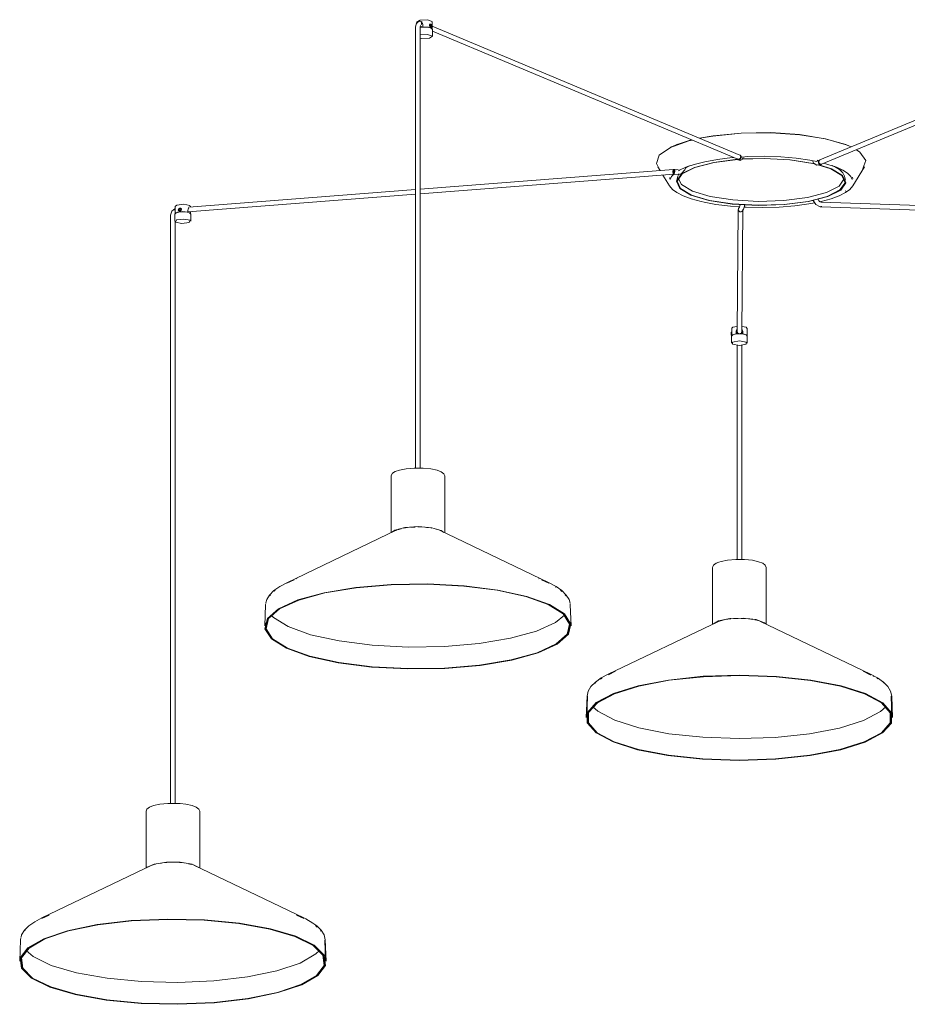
# Model space of a CAD drawing. Header units: millimetres. Extents: x 2834 to 10941, y -1029 to 7866.
# Tile 1 of 6: x 5530 to 6689, y -1015 to 271. Entities that reach past the tile are written whole.
import ezdxf

# ---------------------------------------------------------------- set-up
doc = ezdxf.new("R2010")
doc.units = ezdxf.units.MM
doc.layers.add('E-LITE-EQPM', color=7, linetype='Continuous', lineweight=20)

# ---------------------------------------------------------------- blocks, each defined once
blk = doc.blocks.new('68595-5L_ 68596-5L_ 68596-5L  KOMBO400 - 64314-44-5L SAMBA Black_ribbon beige pendant lamp ø450-5L-699388-00 Isometrico PDF')
at = {"layer": 'E-LITE-EQPM', "color": 253, "lineweight": 15, "true_color": 0xaaaaaa}
for p, q in [((2772.6, 268.3), (2776.3, 270.8)), ((2770.8, 261.7), (2770.8, 256.2)), ((2772.5, 268.6), (2772.5, 266)), ((2776, 269.2), (2775.2, 268.9)), ((2775.6, 269.2), (2776.3, 269.3)), ((2776.8, 256.2), (2776.8, 261.7)), ((2777.1, 269.2), (2779.2, 268.3)), ((2777.3, 262.6), (2779.9, 261.5)), ((2780.4, 264.3), (2780.4, 261.8)), ((2780.4, 261.8), (2781.1, 261.5)), ((2790.5, 265.5), (2788.9, 265.2)), ((2790.4, 262.5), (2789.5, 262.3)), ((2789.6, 261.2), (2791.4, 261.6)), ((2790, 264.4), (2791, 265.1)), ((2790.4, 262.5), (2790, 264.4)), ((2790.5, 263.4), (2790.1, 264.1)), ((2790.4, 262.7), (2790.5, 263.4)), ((2791.9, 263.7), (2790.5, 263.4)), ((2791, 262.3), (2790.5, 262.5)), ((2791, 265.1), (2791.9, 263.7)), ((2791.5, 262.1), (2791, 262.3)), ((2791.9, 263.7), (2791.5, 262.1)), ((3194.1, 94.5), (2792.4, 262.9)), ((2792.5, 259), (2792.5, 268.6)), ((2792.8, 249.2), (2792.8, 258.3)), ((2770.8, 256.2), (2770.8, -314.2)), ((2776.8, -314.3), (2776.8, 256.2)), ((2792.7, 256.3), (3191.7, 88.9)), ((3696.3, 253.9), (3298.5, 88)), ((3300.8, 82.4), (3695.8, 247.1)), ((3305.6, 115.8), (3332.4, 108.1)), ((3104.5, 105), (3103.7, 104.6)), ((3333.2, 107.7), (3339.4, 105)), ((3193.9, 89.5), (3194.4, 90.1)), ((3194.5, 90), (3194, 89.5)), ((3195, 94), (3194.2, 94.4)), ((3194.4, 90.1), (3194.9, 90.7)), ((3194.9, 90.7), (3194.5, 90.1)), ((3195.2, 91.5), (3194.9, 90.7)), ((3196, 92.5), (3195.5, 93.3)), ((3196.1, 92.5), (3196, 92.5)), ((3087.2, 79.2), (3090.3, 74.1)), ((3122.9, 76.2), (3123.8, 78.6)), ((3191.5, 89), (3192.2, 88.7)), ((3192.2, 88.9), (3192.7, 88.9)), ((3192.9, 88.9), (3193.5, 89)), ((3193, 89), (3193.3, 89.1)), ((3193.4, 89.1), (3193.2, 89)), ((3193.4, 88.5), (3193.2, 88.5)), ((3193.3, 89.1), (3193.9, 89.5)), ((3194, 89.5), (3193.4, 89.1)), ((3294.7, 81.1), (3299.6, 81.8)), ((3295.9, 87), (3295.3, 87.6)), ((3295.9, 87), (3296.9, 87.2)), ((3298.3, 87.9), (3296.9, 87.2)), ((3297.6, 84.2), (3297.4, 85)), ((3298.3, 87.9), (3297.6, 87.5)), ((3298, 83.6), (3297.6, 84.2)), ((3297.7, 84.2), (3298.1, 83.6)), ((3297.7, 84.2), (3298.1, 83.6)), ((3298.5, 83), (3298, 83.5)), ((3298.1, 83.6), (3298.6, 83)), ((3298.1, 83.6), (3298.6, 83)), ((3299.1, 82.6), (3298.5, 83)), ((3298.6, 83), (3299.2, 82.6)), ((3298.6, 83), (3299.2, 82.6)), ((3299.7, 82.4), (3299.1, 82.6)), ((3299.2, 82.6), (3299.8, 82.4)), ((3299.2, 82.6), (3299.8, 82.4)), ((3299.6, 81.8), (3301, 82.5)), ((3300.3, 82.3), (3299.7, 82.4)), ((3299.8, 82.4), (3300.4, 82.4)), ((3299.8, 82.4), (3300.4, 82.4)), ((3300.3, 82.2), (3301, 82.5)), ((3315, 80.5), (3314.6, 80.7)), ((3323, 77.6), (3322.3, 76.8)), ((3341.5, 54.1), (3356.7, 79.2)), ((3107.7, 75.5), (2776.7, 49.7)), ((2776.7, 43.7), (3108.2, 69.5)), ((3093.8, 68.4), (3102.5, 54.1)), ((3102.7, 65.3), (3102.3, 64)), ((3106.8, 71.7), (3106.8, 72.5)), ((3107, 71), (3106.8, 71.7)), ((3106.9, 71.7), (3107.1, 71)), ((3107.2, 70.4), (3107, 71)), ((3107.1, 71), (3107.3, 70.4)), ((3107.4, 69.9), (3107.2, 70.4)), ((3107.3, 70.4), (3107.6, 69.9)), ((3107.3, 69.6), (3109.4, 69.2)), ((3109, 75.5), (3107.9, 75.5)), ((3108, 69.5), (3109.1, 69.5)), ((3110.8, 75), (3108.7, 75.5)), ((3113.1, 66.8), (3111.7, 61.7)), ((3113.1, 66.8), (3114.6, 69.6)), ((3114.6, 69.6), (3114.8, 69.9)), ((3327.2, 75.4), (3325.7, 74.3)), ((3330.8, 66.8), (3330.6, 67.2)), ((3332.2, 61.7), (3330.8, 66.8)), ((3341.6, 64), (3341.2, 65.6)), ((2473.6, 20.1), (2770.8, 43.3)), ((2770.8, 49.3), (2474.8, 26.3)), ((3332.6, 47.7), (3332.2, 47.4)), ((2456.9, 27.5), (2456.9, 22.4)), ((2476.2, 28.6), (2476.5, 27)), ((2476.9, 26.6), (2476.9, 27.5)), ((3193.6, 25.9), (3193.1, 25.5)), ((3298.1, 27.3), (3299.5, 27)), ((3299.1, 27), (3300.2, 27)), ((3300.7, 32.9), (3299.3, 33.2)), ((3300.1, 33), (3299.7, 33)), ((3300.3, 27), (3299.7, 27)), ((3300.1, 27), (3711.8, 12.7)), ((3711.8, 18.7), (3300.3, 33)), ((3300.3, 33), (3300.3, 33)), ((3300.7, 27.5), (3300.6, 27.4)), ((2450.9, 15.9), (2450.9, 10.4)), ((2456.6, 17.2), (2456.6, 8.1)), ((2456.9, 20.6), (2456.9, 18)), ((2461.4, 23.6), (2462.8, 24.8)), ((2461.9, 22), (2461.4, 23.6)), ((2461.4, 23.6), (2462.1, 23.2)), ((2461.7, 21.7), (2463.1, 20.7)), ((2462.8, 22.1), (2461.9, 22)), ((2461.9, 22), (2462.6, 21.6)), ((2463.4, 24.4), (2462.1, 23.2)), ((2462.1, 23.2), (2462.4, 22.1)), ((2462.8, 24.8), (2464.2, 23.9)), ((2463.5, 22.2), (2462.8, 22.1)), ((2464.2, 23.9), (2463.6, 22.2)), ((2463.6, 22.2), (2464.3, 21.8)), ((2465.4, 24), (2463.9, 25)), ((2464, 21.7), (2464.2, 21.8)), ((2464.3, 21.8), (2464.4, 22.1)), ((2472.5, 19.8), (2473.6, 20)), ((2473.6, 20), (2473.6, 22.5)), ((2477.2, 17.2), (2476.2, 18.6)), ((2476.9, 20.3), (2476.9, 17.9)), ((2477.2, 8.1), (2477.2, 17.2)), ((3192.1, 23.3), (3190.6, -136.6)), ((3192.1, 23.5), (3192.1, 23.3)), ((3193, 21.2), (3192.5, 21.8)), ((3193, 21.2), (3193.6, 20.7)), ((3193, 21.1), (3193, 21.2)), ((3193.6, 20.7), (3193, 21.1)), ((3195, 20.3), (3194.3, 20.4)), ((3195.9, 20.4), (3195.1, 20.3)), ((3196.6, 20.7), (3195.9, 20.4)), ((3196.6, -136.7), (3198.1, 23.2)), ((3197, 20.9), (3197.5, 21.4)), ((2450.9, 10.4), (2450.9, -752.2)), ((2456.9, -752.2), (2456.9, 8.1)), ((3183.9, -136.7), (3182.9, -136.7)), ((3182.9, -137.8), (3183.8, -137.8)), ((3182.9, -139.4), (3182.9, -139.7)), ((3182.9, -139.7), (3182.9, -139.9)), ((3182.9, -139.7), (3183.7, -139.7)), ((3182.9, -140.7), (3182.9, -140.6)), ((3182.9, -140.7), (3184.2, -140.7)), ((3183.6, -131.8), (3183.6, -136.8)), ((3183.6, -140.6), (3183.6, -141.4)), ((3189.3, -138.9), (3189.3, -136.3)), ((3189.3, -139.2), (3189.3, -138.9)), ((3189.9, -136.7), (3189.6, -136.7)), ((3190.9, -137.7), (3189.9, -136.7)), ((3189.9, -136.8), (3189.9, -136.7)), ((3190.7, -134.9), (3190.1, -135.5)), ((3190.1, -135.5), (3190.1, -136.9)), ((3190.2, -137.1), (3190.6, -136.6)), ((3190.6, -135.9), (3190.6, -138.2)), ((3197.2, -135.5), (3196.6, -134.9)), ((3196.6, -136.6), (3197.2, -137.4)), ((3197.2, -137.4), (3197.2, -135.5)), ((3198, -136.3), (3198, -138.9)), ((3198, -138.9), (3198, -139.2)), ((3203.6, -141.4), (3203.6, -131.8)), ((3183.3, -142.1), (3183.3, -151.2)), ((3190.6, -153.9), (3190.6, -433.6)), ((3196.6, -433.6), (3196.6, -153.9)), ((3203.9, -151.2), (3203.9, -142.1)), ((2738.8, -324.6), (2738.8, -324.4)), ((2738.8, -324.6), (2738.8, -398.8)), ((2808.8, -398.9), (2808.8, -324.6)), ((2746.4, -395.1), (2602.6, -464.1)), ((2747.5, -394.8), (2750.4, -393.9)), ((2750.5, -393.8), (2752, -393.5)), ((2764.1, -391.6), (2770.3, -391.3)), ((2795.1, -393.3), (2799.1, -394.4)), ((2945.1, -464.1), (2801.3, -395.1)), ((3158.6, -444), (3159, -443.1)), ((3158.6, -444), (3158.6, -518.2)), ((3228.6, -518.2), (3228.6, -444)), ((2612.1, -460.4), (2602.9, -464.8)), ((2615.6, -458.7), (2615.1, -458.9)), ((2932.1, -458.8), (2931.6, -458.5)), ((2944.7, -464.8), (2935.3, -460.3)), ((2953.9, -469.7), (2953.3, -469.4)), ((2574.9, -492.8), (2573.8, -520.5)), ((2574.9, -492.8), (2575.2, -491.2)), ((2972.8, -492.8), (2972.6, -491.7)), ((2973.8, -520.5), (2972.8, -492.8)), ((3159.6, -517.6), (3166.3, -513.8)), ((3166.8, -514.3), (3167.5, -514.1)), ((3167.5, -514.1), (3173.8, -512.4)), ((3186, -510.8), (3192.1, -510.6)), ((3205.5, -511.2), (3211.3, -512)), ((2574.8, -516.6), (2574.6, -520.5)), ((2973, -520.5), (2972.9, -516.4)), ((3166.1, -514.5), (3022.3, -583.4)), ((3364.8, -583.4), (3221, -514.5)), ((3032, -579.7), (3022.7, -584.2)), ((3364.5, -584.2), (3355.1, -579.7)), ((3365, -584.5), (3364.5, -584.2)), ((3368.8, -586.5), (3368.4, -586.3)), ((3368.8, -586.5), (3368.4, -586.3)), ((3381.5, -594.8), (3381.1, -594.4)), ((2994.6, -612.1), (2993.6, -639.9)), ((2995.4, -612.2), (2994.4, -639.9)), ((3392.8, -639.9), (3391.8, -612.2)), ((3393.6, -639.9), (3392.6, -612.1)), ((2418.9, -762.5), (2418.9, -836.7)), ((2488.9, -836.8), (2488.9, -762.5)), ((2426.4, -833), (2282.6, -901.9)), ((2434.8, -830.8), (2439.1, -830.1)), ((2453.2, -829.1), (2458, -829.2)), ((2462.7, -829.4), (2463.1, -829.5)), ((2463.1, -829.5), (2468.3, -830)), ((2481.1, -833), (2484, -834.4)), ((2625.1, -901.9), (2481.3, -833)), ((2292.5, -898.1), (2283, -902.7)), ((2624.8, -902.7), (2615.5, -898.2)), ((2624.9, -902.7), (2624.8, -902.7)), ((2254.9, -930.6), (2253.9, -958.4)), ((2254.9, -930.6), (2255.6, -927.6)), ((2653.1, -958.4), (2652.1, -930.7)), ((2653.9, -958.4), (2652.9, -930.6)), ((2271.7, -952.3), (2262.5, -944.5)), ((2254.8, -954.5), (2254.7, -958.4))]:
    blk.add_line(p, q, dxfattribs=at)
for points in [[(2776.3, 270.8, 0), (2786.2, 271.2, 0), (2792.4, 269, 0), (2792.4, 268.7, 0)], [(2775.6, 269.2, 0), (2772.2, 266.8, 0), (2770.8, 262.1, 0), (2770.8, 261.7, 0)], [(2776, 269.2, 0), (2776.9, 269.2, 0), (2777.6, 268.9, 0), (2778.2, 268.2, 0), (2778.6, 267.3, 0), (2778.7, 266.2, 0), (2778.5, 265.2, 0), (2778.1, 264.3, 0)], [(2777.2, 263.5, 0), (2776.8, 261.8, 0), (2776.8, 261.7, 0)], [(2792.8, 258.3, 0), (2791.3, 260.1, 0), (2787.9, 261.1, 0), (2782.4, 261.6, 0), (2776.9, 261.1, 0)], [(2778.7, 267.4, 0), (2779.4, 266.9, 0), (2779.9, 266.1, 0), (2780.3, 265.3, 0), (2780.4, 264.3, 0)], [(2792.5, 259, 0), (2792.1, 259.8, 0), (2787.6, 261.4, 0), (2780.4, 261.8, 0)], [(2789, 263.8, 0), (2789.1, 264.5, 0), (2789.3, 265, 0), (2789.7, 265.3, 0), (2790.2, 265.4, 0)], [(2790.2, 261.6, 0), (2789.7, 262, 0), (2789.3, 262.5, 0), (2789.1, 263.2, 0), (2789, 263.8, 0)], [(2791, 265.5, 0), (2789.7, 264, 0), (2791, 261.6, 0)], [(2791.2, 261.8, 0), (2790.9, 261.5, 0), (2790.6, 261.5, 0)], [(2791, 261.6, 0), (2792.2, 263.1, 0), (2791, 265.5, 0)], [(2788.8, 247, 0), (2778.6, 246.6, 0), (2776.6, 246.9, 0)], [(2776.7, 251.6, 0), (2786.4, 251.9, 0), (2792.7, 249.6, 0), (2788.8, 247, 0)], [(3141.5, 116.5, 0), (3159.4, 119.6, 0), (3195.9, 123.1, 0), (3234.5, 123.7, 0), (3272.1, 121.2, 0), (3305.6, 115.8, 0)], [(3141.8, 116.4, 0), (3159, 119.3, 0), (3195.7, 122.9, 0), (3234.6, 123.4, 0), (3272.4, 120.9, 0), (3306.2, 115.5, 0)], [(3087.8, 78.2, 0), (3085.5, 83.6, 0), (3089, 94.4, 0), (3103.4, 104.5, 0), (3127.4, 113, 0), (3131.7, 114.1, 0)], [(3103.8, 104.7, 0), (3104.2, 104.8, 0), (3114.2, 109.1, 0)], [(3115, 109.3, 0), (3128, 113.3, 0), (3131.4, 114.2, 0)], [(3306.2, 115.5, 0), (3333.1, 107.7, 0), (3339.4, 105, 0)], [(3114.1, 73.9, 0), (3115.2, 74.6, 0), (3123.7, 78.5, 0), (3134.7, 82.3, 0), (3148.6, 85.8, 0), (3165.1, 88.8, 0), (3184, 91.1, 0), (3186.3, 91.2, 0)], [(3193.4, 88.5, 0), (3194.1, 88.8, 0), (3194.6, 89.2, 0), (3195.2, 89.7, 0), (3195.6, 90.4, 0), (3195.8, 91.1, 0), (3196, 91.9, 0), (3195.9, 92.6, 0), (3195.7, 93.2, 0), (3195.4, 93.7, 0), (3194.9, 94, 0), (3194.7, 94.1, 0)], [(3194.1, 94.5, 0), (3194.1, 94.4, 0), (3194.6, 94.1, 0), (3195, 93.6, 0), (3195.2, 92.9, 0), (3195.3, 92.2, 0), (3195.2, 91.7, 0)], [(3194.9, 90.7, 0), (3195.1, 91.5, 0), (3195.3, 92.2, 0), (3195.2, 92.9, 0), (3195, 93.6, 0), (3194.7, 94.1, 0), (3194.2, 94.4, 0)], [(3194.6, 87.2, 0), (3197.3, 88.6, 0), (3198.6, 91.4, 0), (3198.7, 92.1, 0)], [(3196.8, 91.9, 0), (3204.7, 92.4, 0), (3226.3, 92.8, 0), (3247.7, 92, 0), (3267.7, 90.3, 0), (3285.7, 87.7, 0), (3294.5, 86, 0)], [(3196.8, 89.3, 0), (3225.9, 90.1, 0), (3259.8, 88.2, 0), (3290.1, 83.6, 0), (3292.4, 83.1, 0)], [(3346.3, 101.3, 0), (3351, 98.1, 0), (3358.5, 87.5, 0), (3354.9, 76.7, 0)], [(3309.1, 40.3, 0), (3283.8, 33.8, 0), (3252.4, 29.7, 0), (3218.1, 28.5, 0), (3184.1, 30.4, 0), (3153.8, 35, 0), (3130.2, 42.1, 0), (3115.6, 50.8, 0), (3111.4, 60.4, 0), (3118, 69.8, 0), (3134.8, 78.3, 0)], [(3308.3, 40.5, 0), (3283.2, 34, 0), (3252.1, 30, 0), (3218.1, 28.8, 0), (3184.5, 30.6, 0), (3154.5, 35.3, 0), (3131.1, 42.2, 0), (3116.6, 50.9, 0), (3112.5, 60.4, 0), (3119, 69.8, 0), (3135.6, 78.1, 0)], [(3123.5, 77.7, 0), (3126.2, 79.3, 0), (3129.1, 80.6, 0)], [(3134.8, 78.3, 0), (3160.2, 84.8, 0), (3191.3, 88.9, 0)], [(3135.6, 78.1, 0), (3160.7, 84.6, 0), (3191.6, 88.6, 0)], [(3194.6, 87.2, 0), (3191.8, 88.2, 0), (3191, 89.3, 0)], [(3196.6, 89, 0), (3225.8, 89.8, 0), (3259.5, 88, 0), (3289.5, 83.3, 0), (3292.8, 82.6, 0)], [(3294.7, 81.1, 0), (3290.5, 83.8, 0), (3288.8, 87.2, 0)], [(3296.1, 81.8, 0), (3312.8, 76.4, 0), (3327.3, 67.7, 0), (3331.5, 58.2, 0), (3324.9, 48.9, 0), (3308.3, 40.5, 0)], [(3299.1, 82, 0), (3298.5, 82.3, 0), (3297.9, 82.7, 0), (3297.4, 83.2, 0), (3297, 83.9, 0), (3296.7, 84.6, 0), (3296.6, 85.4, 0), (3296.6, 86.1, 0), (3296.8, 86.7, 0), (3297.1, 87.2, 0), (3297.6, 87.5, 0), (3297.9, 87.6, 0)], [(3297.3, 85.7, 0), (3297.3, 86.4, 0), (3297.6, 87.1, 0), (3297.9, 87.6, 0), (3298.4, 87.9, 0), (3298.5, 88, 0)], [(3298.3, 87.9, 0), (3297.9, 87.6, 0), (3297.5, 87.1, 0), (3297.3, 86.4, 0), (3297.3, 85.7, 0), (3297.4, 85, 0), (3297.7, 84.2, 0)], [(3298.3, 87.9, 0), (3297.9, 87.6, 0), (3297.5, 87.1, 0), (3297.3, 86.4, 0), (3297.3, 85.7, 0), (3297.4, 85, 0), (3297.7, 84.2, 0)], [(3297.7, 81.8, 0), (3313.7, 76.5, 0), (3328.3, 67.8, 0), (3332.5, 58.2, 0), (3325.9, 48.8, 0), (3309.1, 40.3, 0)], [(3299.1, 82, 0), (3299.7, 82, 0), (3300.3, 82.2, 0), (3300.6, 82.4, 0)], [(3341, 62.6, 0), (3338.9, 66.6, 0), (3334.8, 70.6, 0), (3328.7, 74.6, 0), (3320.3, 78.5, 0), (3309.2, 82.3, 0), (3303.8, 83.7, 0)], [(3330.4, 67.6, 0), (3328.5, 71.2, 0), (3324.1, 75.4, 0), (3317.7, 79.3, 0), (3315.2, 80.4, 0)], [(3103, 62.6, 0), (3105, 66.6, 0), (3108, 69.5, 0)], [(3108, 75.4, 0), (3107.8, 75.5, 0), (3107.5, 75.4, 0), (3107.2, 75.1, 0), (3107, 74.6, 0), (3106.9, 74, 0), (3106.8, 73.3, 0), (3106.8, 72.5, 0), (3106.9, 71.7, 0)], [(3106.8, 72.5, 0), (3106.8, 73.3, 0), (3106.9, 74, 0), (3107.1, 74.6, 0), (3107.3, 75.1, 0), (3107.6, 75.4, 0), (3107.9, 75.5, 0), (3108.2, 75.4, 0)], [(3108.3, 70.4, 0), (3108.1, 71, 0), (3107.9, 71.8, 0), (3107.9, 72.5, 0), (3107.9, 73.3, 0), (3108, 74, 0), (3108.2, 74.7, 0), (3108.4, 75.1, 0), (3108.7, 75.4, 0), (3109, 75.5, 0), (3109.3, 75.4, 0)], [(3108.4, 70.5, 0), (3108.7, 71.1, 0), (3109, 71.8, 0), (3109.2, 72.6, 0), (3109.3, 73.3, 0), (3109.3, 74, 0), (3109.2, 74.6, 0), (3109.1, 75.1, 0), (3108.8, 75.4, 0), (3108.6, 75.5, 0), (3108.3, 75.4, 0)], [(3108.8, 69.6, 0), (3108.5, 69.9, 0), (3108.3, 70.4, 0)], [(3109.4, 69.2, 0), (3116, 69.5, 0), (3118, 70.4, 0)], [(3113.5, 75.4, 0), (3110.8, 75, 0), (3110.8, 75, 0)], [(3118, 70.4, 0), (3122.4, 75.2, 0), (3122.9, 76.2, 0)], [(3102.5, 54.1, 0), (3106.3, 49.6, 0), (3112.1, 45.4, 0), (3120, 41.4, 0), (3130.5, 37.4, 0), (3143.7, 33.8, 0), (3147.6, 32.9, 0)], [(3307.2, 45.6, 0), (3282.5, 39.1, 0), (3251.8, 35.1, 0), (3218.2, 34, 0), (3184.9, 35.8, 0), (3155.3, 40.4, 0), (3132.2, 47.3, 0), (3117.9, 55.8, 0), (3113.7, 64.1, 0)], [(3341.5, 54.1, 0), (3337.6, 49.6, 0), (3331.9, 45.4, 0), (3323.9, 41.4, 0), (3313.4, 37.4, 0), (3300.3, 33.8, 0), (3297.8, 33.3, 0)], [(3330.1, 63.1, 0), (3323.7, 53.8, 0), (3307.2, 45.6, 0)], [(2457.3, 27.6, 0), (2459, 29.2, 0), (2468.2, 30.2, 0), (2476.2, 28.6, 0)], [(3193.9, 26.8, 0), (3181.8, 27.7, 0), (3163, 30, 0), (3147.6, 32.9, 0)], [(3195.1, 20.5, 0), (3194.3, 20.6, 0), (3193.6, 20.9, 0), (3193, 21.4, 0), (3192.5, 22, 0), (3192.2, 22.7, 0), (3192.1, 23.4, 0), (3192.2, 24.2, 0), (3192.5, 24.9, 0), (3193, 25.5, 0), (3193.2, 25.7, 0)], [(3193.4, 25.7, 0), (3193.8, 26.8, 0), (3194.4, 29.6, 0)], [(3197.5, 21.4, 0), (3199.1, 23.7, 0), (3200.2, 27.8, 0), (3200.4, 29.1, 0)], [(3292.1, 32.1, 0), (3284.4, 30.6, 0), (3266, 28.1, 0), (3245.6, 26.4, 0), (3224.1, 25.8, 0), (3202.4, 26.2, 0), (3199.9, 26.4, 0)], [(3298.1, 27.3, 0), (3293.4, 29.9, 0), (3290.1, 35.1, 0)], [(3299.3, 33.2, 0), (3297.1, 34.8, 0), (3296.2, 36.5, 0)], [(3299.3, 27.1, 0), (3299.1, 27, 0), (3298.9, 27.1, 0)], [(2456.8, 24.7, 0), (2452.4, 21, 0), (2450.9, 15.9, 0)], [(2456.9, 24.7, 0), (2456.6, 24.5, 0), (2456.4, 23.9, 0), (2456.5, 23, 0), (2456.6, 22.1, 0), (2456.9, 21.1, 0)], [(2456.6, 17.2, 0), (2458.1, 18.9, 0), (2461.5, 19.9, 0), (2467, 20.4, 0), (2472.5, 19.9, 0), (2475.7, 18.9, 0), (2476.2, 18.6, 0)], [(2456.9, 22.4, 0), (2456.9, 22.3, 0), (2456.9, 21.5, 0), (2456.9, 20.6, 0)], [(2473.6, 20, 0), (2466.8, 20.7, 0), (2460, 19.9, 0), (2457.7, 19, 0)], [(2462.8, 25.2, 0), (2461, 23.1, 0), (2462.8, 21.4, 0)], [(2463, 21.2, 0), (2462.8, 21.2, 0), (2462.2, 21.4, 0), (2461.7, 21.7, 0), (2461.4, 22.2, 0), (2461.3, 22.8, 0)], [(2461.5, 23.7, 0), (2461.7, 24.2, 0), (2462.2, 24.7, 0), (2462.4, 24.8, 0)], [(2462.8, 21.4, 0), (2464.6, 23.5, 0), (2462.8, 25.2, 0)], [(2463.1, 25.1, 0), (2463.4, 25.1, 0), (2464, 24.9, 0), (2464.5, 24.5, 0), (2464.9, 24, 0), (2465, 23.3, 0)], [(2465, 23.3, 0), (2464.9, 22.6, 0), (2464.5, 22, 0), (2464, 21.6, 0), (2463.4, 21.3, 0), (2463.1, 21.2, 0)], [(2473.6, 22.5, 0), (2473.7, 23.4, 0), (2473.9, 24.3, 0), (2474.3, 24.9, 0), (2474.8, 25.4, 0)], [(3194.2, 20.4, 0), (3193.5, 20.8, 0), (3192.9, 21.3, 0), (3192.5, 21.9, 0), (3192.2, 22.6, 0), (3192.1, 23.4, 0), (3192.2, 24.2, 0), (3192.4, 24.5, 0)], [(3192.2, 22.5, 0), (3192.5, 21.8, 0), (3193, 21.2, 0)], [(3195.9, 20.4, 0), (3196.6, 20.7, 0), (3197, 21, 0)], [(2457.4, 6.9, 0), (2458.8, 9.8, 0), (2468.2, 10.9, 0), (2476.4, 9.2, 0)], [(2476.4, 9.2, 0), (2475.1, 6.3, 0), (2465.6, 5.2, 0), (2457.4, 6.9, 0)], [(3182.9, -140.6, 0), (3182.9, -138.1, 0), (3182.9, -136.8, 0)], [(3183.3, -142.1, 0), (3184.8, -140.4, 0), (3188.2, -139.3, 0), (3193.7, -138.9, 0)], [(3183.6, -136.7, 0), (3183.7, -136.8, 0), (3183.8, -137, 0), (3183.8, -137.5, 0), (3183.8, -138.1, 0)], [(3183.8, -138.1, 0), (3183.8, -138.8, 0), (3183.8, -139.5, 0), (3183.7, -140.1, 0), (3183.6, -140.5, 0), (3183.6, -140.7, 0)], [(3189.3, -138.9, 0), (3184.4, -140.4, 0), (3183.8, -140.8, 0)], [(3183.9, -131.8, 0), (3185, -130.4, 0), (3190.2, -129.3, 0)], [(3189.3, -136.3, 0), (3189.4, -135.4, 0), (3189.7, -134.4, 0), (3190.2, -133.6, 0), (3190.5, -133.3, 0)], [(3189.8, -136.9, 0), (3189.8, -136.7, 0), (3189.7, -136.8, 0), (3189.5, -137, 0), (3189.4, -137.5, 0), (3189.3, -138, 0)], [(3189.9, -136.7, 0), (3189.9, -138.1, 0), (3189.9, -139.4, 0)], [(3193.6, -138.9, 0), (3192.9, -138.8, 0), (3192.1, -138.5, 0), (3191.5, -138, 0), (3191, -137.4, 0), (3190.7, -136.7, 0), (3190.6, -136, 0)], [(3190.9, -138.9, 0), (3190.9, -138.4, 0), (3190.9, -137.8, 0)], [(3196.6, -136, 0), (3196.5, -136.7, 0), (3196.2, -137.4, 0), (3195.8, -138, 0), (3195.1, -138.5, 0), (3194.4, -138.8, 0), (3193.7, -138.9, 0)], [(3203.9, -142.1, 0), (3202.5, -140.4, 0), (3199.1, -139.3, 0), (3193.7, -138.9, 0)], [(3196.6, -136, 0), (3196.6, -138.2, 0), (3196.6, -139, 0)], [(3197.2, -139.1, 0), (3197, -138.8, 0), (3196.6, -138.4, 0)], [(3196.8, -133.3, 0), (3197.1, -133.6, 0), (3197.6, -134.5, 0), (3197.9, -135.4, 0), (3198, -136.3, 0)], [(3197.2, -129.3, 0), (3202.3, -130.4, 0), (3203.4, -131.8, 0)], [(3203.4, -140.9, 0), (3202.9, -140.4, 0), (3198, -138.9, 0)], [(3193.6, -154.1, 0), (3184.7, -152.6, 0), (3184.7, -149.8, 0), (3193.7, -148.3, 0)], [(3193.7, -148.3, 0), (3202.6, -149.8, 0), (3202.5, -152.7, 0), (3193.6, -154.1, 0)], [(2808.8, -324.6, 0), (2807.5, -321.7, 0), (2804.2, -319.3, 0), (2798.8, -317.2, 0), (2790.8, -315.5, 0), (2780.5, -314.4, 0), (2769, -314.3, 0), (2758.4, -315.2, 0), (2750, -316.9, 0), (2744.2, -318.9, 0), (2740.6, -321.2, 0), (2738.8, -324, 0), (2738.8, -324.4, 0)], [(2739.9, -398.2, 0), (2743.8, -395.5, 0), (2756.8, -392, 0), (2774.4, -390.8, 0), (2791.8, -392.2, 0), (2804.4, -395.8, 0), (2807.8, -398.4, 0)], [(2744.6, -396, 0), (2745.1, -395.8, 0), (2745.5, -395.6, 0)], [(2754.9, -392.8, 0), (2757.5, -392.4, 0), (2760.3, -392, 0)], [(2773.6, -391.2, 0), (2774.3, -391.2, 0), (2783, -391.6, 0)], [(2785.2, -391.8, 0), (2791, -392.5, 0), (2791.6, -392.6, 0)], [(2802, -395.5, 0), (2803.1, -396, 0), (2803.8, -396.4, 0)], [(3159, -443, 0), (3159.9, -441, 0), (3163.2, -438.7, 0), (3166.8, -437.1, 0)], [(3228.6, -444, 0), (3227.3, -441, 0), (3224, -438.7, 0), (3218.6, -436.6, 0), (3210.6, -434.8, 0), (3200.3, -433.7, 0), (3188.8, -433.6, 0), (3178.2, -434.6, 0), (3169.8, -436.2, 0), (3166.8, -437.1, 0)], [(2575.4, -490.3, 0), (2576.4, -486.1, 0), (2580.1, -480.1, 0), (2585.8, -474.4, 0), (2593.4, -469, 0), (2602.6, -464.1, 0)], [(2586, -475.3, 0), (2586.3, -475.1, 0), (2587.6, -474.1, 0)], [(2651.3, -477.1, 0), (2692.7, -470.2, 0), (2738.8, -466.2, 0), (2786.9, -465.5, 0), (2834.3, -468, 0), (2878.1, -473.6, 0), (2916, -481.9, 0), (2945.5, -492.5, 0), (2965.1, -504.8, 0), (2973.5, -518, 0), (2970.4, -531.4, 0), (2955.8, -544.2, 0), (2930.7, -555.7, 0), (2896.4, -565.1, 0)], [(2651.8, -477.2, 0), (2693, -470.4, 0), (2738.9, -466.5, 0), (2786.8, -465.7, 0), (2834, -468.2, 0), (2877.7, -473.8, 0), (2915.4, -482.1, 0), (2944.8, -492.6, 0), (2964.3, -504.8, 0), (2972.7, -518, 0), (2969.6, -531.4, 0), (2955.1, -544.1, 0), (2930, -555.5, 0), (2895.9, -564.9, 0)], [(2651.8, -477.2, 0), (2693, -470.4, 0), (2738.9, -466.5, 0), (2786.8, -465.7, 0), (2834, -468.2, 0), (2877.7, -473.8, 0), (2915.4, -482.1, 0), (2944.8, -492.6, 0), (2964.3, -504.8, 0), (2972.7, -518, 0), (2969.6, -531.4, 0), (2955.1, -544.1, 0), (2930, -555.5, 0), (2895.9, -564.9, 0)], [(2652.3, -477.4, 0), (2693.3, -470.6, 0), (2739, -466.7, 0), (2786.8, -465.9, 0), (2833.8, -468.4, 0), (2877.3, -473.9, 0), (2914.8, -482.2, 0), (2944.1, -492.7, 0), (2963.5, -504.9, 0), (2971.9, -518, 0), (2968.8, -531.3, 0), (2954.4, -544, 0), (2929.4, -555.4, 0), (2895.4, -564.7, 0)], [(2972.4, -490.9, 0), (2971.3, -486.1, 0), (2967.6, -480.1, 0), (2961.9, -474.4, 0), (2954.3, -469, 0), (2945.1, -464.1, 0)], [(2961.9, -475.5, 0), (2961.4, -475.1, 0), (2959.9, -474, 0)], [(2896.4, -565.1, 0), (2855, -572, 0), (2808.9, -575.9, 0), (2760.8, -576.7, 0), (2713.4, -574.2, 0), (2669.5, -568.6, 0), (2631.7, -560.3, 0), (2602.2, -549.7, 0), (2582.6, -537.4, 0), (2574.1, -524.2, 0), (2577.3, -510.8, 0), (2591.9, -498, 0), (2617, -486.5, 0), (2651.3, -477.1, 0)], [(2895.9, -564.9, 0), (2854.7, -571.8, 0), (2808.8, -575.7, 0), (2760.8, -576.4, 0), (2713.6, -574, 0), (2669.9, -568.4, 0), (2632.3, -560.1, 0), (2602.9, -549.5, 0), (2583.4, -537.3, 0), (2574.9, -524.2, 0), (2578.1, -510.8, 0), (2592.6, -498.1, 0), (2617.6, -486.7, 0), (2651.8, -477.2, 0)], [(2895.9, -564.9, 0), (2854.7, -571.8, 0), (2808.8, -575.7, 0), (2760.8, -576.4, 0), (2713.6, -574, 0), (2669.9, -568.4, 0), (2632.3, -560.1, 0), (2602.9, -549.5, 0), (2583.4, -537.3, 0), (2574.9, -524.2, 0), (2578.1, -510.8, 0), (2592.6, -498.1, 0), (2617.6, -486.7, 0), (2651.8, -477.2, 0)], [(2895.4, -564.7, 0), (2854.4, -571.6, 0), (2808.6, -575.5, 0), (2760.9, -576.2, 0), (2713.9, -573.8, 0), (2670.4, -568.2, 0), (2632.9, -560, 0), (2603.5, -549.4, 0), (2584.1, -537.3, 0), (2575.7, -524.1, 0), (2578.9, -510.9, 0), (2593.3, -498.2, 0), (2618.3, -486.8, 0), (2652.3, -477.4, 0)], [(2580.4, -481.2, 0), (2580.7, -480.6, 0), (2581.5, -479.8, 0)], [(2967.3, -481.2, 0), (2967, -480.6, 0), (2966.3, -480, 0)], [(2894.8, -536.6, 0), (2854, -543.4, 0), (2808.5, -547.3, 0), (2760.9, -548, 0), (2714.2, -545.6, 0), (2670.9, -540.1, 0), (2633.6, -531.9, 0), (2604.4, -521.4, 0), (2585.1, -509.3, 0), (2582.4, -506.6, 0)], [(2965.3, -506.6, 0), (2953.4, -516, 0), (2928.6, -527.3, 0), (2894.8, -536.6, 0)], [(3166.3, -513.8, 0), (3181, -510.8, 0), (3199, -510.3, 0), (3215.5, -512.3, 0), (3226.2, -516.4, 0), (3227.5, -517.5, 0)], [(3175.5, -512.1, 0), (3181.5, -511.2, 0), (3182.4, -511.1, 0)], [(3195.9, -510.6, 0), (3198.7, -510.7, 0), (3201.7, -510.9, 0)], [(3213.9, -512.5, 0), (3214.6, -512.6, 0), (3220.6, -514.4, 0)], [(2994.6, -612.1, 0), (2996.1, -605.5, 0), (2999.8, -599.5, 0), (3005.5, -593.8, 0), (3013.2, -588.4, 0), (3022.3, -583.4, 0)], [(3193.1, -696.1, 0), (3145.3, -694.5, 0), (3100.2, -689.7, 0), (3060.6, -682.1, 0), (3028.7, -672, 0), (3006.4, -660.1, 0), (2995, -647, 0), (2995.1, -633.6, 0), (3006.7, -620.6, 0), (3029.2, -608.7, 0), (3061.3, -598.7, 0), (3101, -591.1, 0), (3146.1, -586.3, 0), (3194, -584.7, 0)], [(3193.1, -695.9, 0), (3145.5, -694.3, 0), (3100.6, -689.5, 0), (3061.2, -681.9, 0), (3029.4, -671.9, 0), (3007.2, -660, 0), (2995.8, -647, 0), (2995.9, -633.6, 0), (3007.5, -620.7, 0), (3029.9, -608.8, 0), (3061.8, -598.8, 0), (3101.4, -591.3, 0), (3146.3, -586.6, 0), (3194, -585, 0)], [(3193.1, -695.9, 0), (3145.5, -694.3, 0), (3100.6, -689.5, 0), (3061.2, -681.9, 0), (3029.4, -671.9, 0), (3007.2, -660, 0), (2995.8, -647, 0), (2995.9, -633.6, 0), (3007.5, -620.7, 0), (3029.9, -608.8, 0), (3061.8, -598.8, 0), (3101.4, -591.3, 0), (3146.3, -586.6, 0), (3194, -585, 0)], [(3193.1, -695.7, 0), (3145.7, -694.1, 0), (3101, -689.3, 0), (3061.7, -681.7, 0), (3030, -671.7, 0), (3007.9, -659.9, 0), (2996.6, -647, 0), (2996.7, -633.7, 0), (3008.2, -620.7, 0), (3030.5, -609, 0), (3062.3, -599, 0), (3101.8, -591.5, 0), (3146.5, -586.8, 0), (3194, -585.2, 0)], [(3012.3, -590, 0), (3013.6, -589.1, 0), (3014.3, -588.7, 0)], [(3194, -584.7, 0), (3241.9, -586.4, 0), (3286.9, -591.2, 0), (3326.5, -598.8, 0), (3358.4, -608.9, 0), (3380.7, -620.8, 0), (3392.2, -633.9, 0), (3392.1, -647.3, 0), (3380.4, -660.3, 0), (3357.9, -672.2, 0), (3325.9, -682.2, 0), (3286.1, -689.8, 0), (3241, -694.6, 0), (3193.1, -696.1, 0)], [(3194, -585, 0), (3241.7, -586.6, 0), (3286.5, -591.4, 0), (3326, -599, 0), (3357.8, -609, 0), (3380, -620.9, 0), (3391.4, -633.9, 0), (3391.3, -647.3, 0), (3379.7, -660.2, 0), (3357.3, -672.1, 0), (3325.3, -682.1, 0), (3285.8, -689.6, 0), (3240.8, -694.3, 0), (3193.1, -695.9, 0)], [(3194, -585, 0), (3241.7, -586.6, 0), (3286.5, -591.4, 0), (3326, -599, 0), (3357.8, -609, 0), (3380, -620.9, 0), (3391.4, -633.9, 0), (3391.3, -647.3, 0), (3379.7, -660.2, 0), (3357.3, -672.1, 0), (3325.3, -682.1, 0), (3285.8, -689.6, 0), (3240.8, -694.3, 0), (3193.1, -695.9, 0)], [(3194, -585.2, 0), (3241.5, -586.8, 0), (3286.2, -591.6, 0), (3325.5, -599.2, 0), (3357.1, -609.2, 0), (3379.2, -621, 0), (3390.6, -633.9, 0), (3390.5, -647.2, 0), (3378.9, -660.2, 0), (3356.6, -671.9, 0), (3324.8, -681.9, 0), (3285.4, -689.4, 0), (3240.6, -694.1, 0), (3193.1, -695.7, 0)], [(3392.6, -612.1, 0), (3391, -605.5, 0), (3387.4, -599.5, 0), (3381.6, -593.8, 0), (3374, -588.4, 0), (3364.8, -583.4, 0)], [(3374.4, -589.7, 0), (3373.6, -589.1, 0), (3373.3, -588.9, 0)], [(3005.3, -595.2, 0), (3006, -594.4, 0), (3006.2, -594.3, 0)], [(3193.1, -667.5, 0), (3145.9, -665.9, 0), (3101.5, -661.2, 0), (3062.4, -653.6, 0), (3030.9, -643.7, 0), (3008.9, -631.9, 0), (3002.2, -626, 0)], [(3384.9, -626.1, 0), (3378, -632.2, 0), (3355.8, -643.9, 0), (3324.1, -653.8, 0), (3284.9, -661.3, 0), (3240.4, -666, 0), (3193.1, -667.5, 0)], [(2418.9, -762.5, 0), (2420.1, -759.6, 0), (2423.4, -757.2, 0), (2428.8, -755.1, 0), (2436.8, -753.3, 0), (2447.2, -752.3, 0), (2458.7, -752.2, 0), (2463.4, -752.5, 0)], [(2488.9, -762.5, 0), (2487.6, -759.6, 0), (2484.3, -757.2, 0), (2478.9, -755.1, 0), (2470.9, -753.3, 0), (2463.4, -752.5, 0)], [(2420, -836, 0), (2420.2, -835.7, 0), (2429.6, -831.4, 0), (2445.4, -829, 0), (2463.5, -829.1, 0)], [(2427, -832.9, 0), (2430.6, -831.7, 0), (2431.2, -831.6, 0)], [(2443.6, -829.6, 0), (2445.8, -829.4, 0), (2448.1, -829.2, 0)], [(2463.5, -829.1, 0), (2479.1, -831.7, 0), (2487.8, -836.1, 0), (2488, -836.3, 0)], [(2474.4, -831.1, 0), (2478, -832, 0), (2478.4, -832.1, 0)], [(2269.3, -980.4, 0), (2256.2, -967.5, 0), (2254.6, -954.1, 0), (2264.6, -940.9, 0), (2285.6, -928.9, 0), (2316.3, -918.5, 0), (2355.1, -910.5, 0), (2399.6, -905.3, 0), (2447.2, -903.3, 0), (2495.3, -904.5, 0), (2540.9, -908.8, 0), (2581.5, -916.1, 0), (2614.6, -925.8, 0), (2638.4, -937.5, 0)], [(2270.1, -980.3, 0), (2257, -967.5, 0), (2255.4, -954.1, 0), (2265.4, -941, 0), (2286.3, -929, 0), (2316.9, -918.7, 0), (2355.5, -910.7, 0), (2399.8, -905.6, 0), (2447.3, -903.5, 0), (2495.1, -904.7, 0), (2540.5, -909, 0), (2580.9, -916.2, 0), (2614, -925.9, 0), (2637.7, -937.6, 0)], [(2270.1, -980.3, 0), (2257, -967.5, 0), (2255.4, -954.1, 0), (2265.4, -941, 0), (2286.3, -929, 0), (2316.9, -918.7, 0), (2355.5, -910.7, 0), (2399.8, -905.6, 0), (2447.3, -903.5, 0), (2495.1, -904.7, 0), (2540.5, -909, 0), (2580.9, -916.2, 0), (2614, -925.9, 0), (2637.7, -937.6, 0)], [(2255.7, -927.1, 0), (2256.4, -924, 0), (2260.1, -918, 0), (2265.8, -912.3, 0), (2273.5, -906.9, 0), (2282.6, -901.9, 0)], [(2270.8, -980.3, 0), (2257.8, -967.4, 0), (2256.2, -954.1, 0), (2266.1, -941.1, 0), (2286.9, -929.1, 0), (2317.5, -918.8, 0), (2355.9, -910.9, 0), (2400, -905.8, 0), (2447.3, -903.7, 0), (2494.9, -904.9, 0), (2540.2, -909.2, 0), (2580.4, -916.4, 0), (2613.3, -926.1, 0), (2636.9, -937.7, 0)], [(2636.8, -908.5, 0), (2627.6, -903.2, 0), (2625.1, -901.9, 0)], [(2652.9, -930.6, 0), (2651.3, -924, 0), (2647.6, -918, 0), (2641.9, -912.3, 0), (2636.8, -908.5, 0)], [(2642.3, -913.8, 0), (2641.4, -912.9, 0), (2639.9, -911.8, 0)], [(2260.6, -918.8, 0), (2260.7, -918.5, 0), (2261.2, -918, 0)], [(2647.4, -919.1, 0), (2647, -918.5, 0), (2646.8, -918.3, 0)], [(2638.4, -937.5, 0), (2651.5, -950.4, 0), (2653.1, -963.8, 0), (2643.1, -977, 0), (2622.2, -989.1, 0), (2591.4, -999.4, 0), (2552.7, -1007.4, 0), (2508.2, -1012.6, 0), (2460.5, -1014.6, 0), (2412.5, -1013.4, 0), (2366.9, -1009.1, 0), (2326.3, -1001.8, 0), (2293.1, -992.1, 0), (2269.3, -980.4, 0)], [(2637.7, -937.6, 0), (2650.7, -950.4, 0), (2652.3, -963.8, 0), (2642.4, -976.9, 0), (2621.5, -988.9, 0), (2590.9, -999.2, 0), (2552.3, -1007.2, 0), (2508, -1012.3, 0), (2460.5, -1014.4, 0), (2412.7, -1013.2, 0), (2367.2, -1008.9, 0), (2326.8, -1001.7, 0), (2293.8, -992, 0), (2270.1, -980.3, 0)], [(2637.7, -937.6, 0), (2650.7, -950.4, 0), (2652.3, -963.8, 0), (2642.4, -976.9, 0), (2621.5, -988.9, 0), (2590.9, -999.2, 0), (2552.3, -1007.2, 0), (2508, -1012.3, 0), (2460.5, -1014.4, 0), (2412.7, -1013.2, 0), (2367.2, -1008.9, 0), (2326.8, -1001.7, 0), (2293.8, -992, 0), (2270.1, -980.3, 0)], [(2636.9, -937.7, 0), (2649.9, -950.5, 0), (2651.5, -963.8, 0), (2641.6, -976.8, 0), (2620.8, -988.8, 0), (2590.3, -999.1, 0), (2551.9, -1007, 0), (2507.7, -1012.1, 0), (2460.5, -1014.2, 0), (2412.8, -1013, 0), (2367.6, -1008.7, 0), (2327.3, -1001.5, 0), (2294.4, -991.8, 0), (2270.8, -980.3, 0)], [(2645.4, -944.3, 0), (2640.7, -948.8, 0), (2620, -960.8, 0), (2589.6, -971, 0), (2551.4, -978.9, 0), (2507.5, -984, 0), (2460.4, -986, 0), (2413, -984.8, 0), (2368, -980.6, 0), (2328, -973.4, 0), (2295.2, -963.8, 0), (2271.7, -952.3, 0)]]:
    blk.add_polyline3d(points, dxfattribs=at)

msp = doc.modelspace()

# ---------------------------------------------------------------- block references
at = {"layer": 'E-LITE-EQPM', "color": 253, "lineweight": 15, "true_color": 0xaaaaaa}
msp.add_blockref('68595-5L_ 68596-5L_ 68596-5L  KOMBO400 - 64314-44-5L SAMBA Black_ribbon beige pendant lamp ø450-5L-699388-00 Isometrico PDF', (3276.4, 0), dxfattribs=at)

doc.saveas('drawing.dxf')
